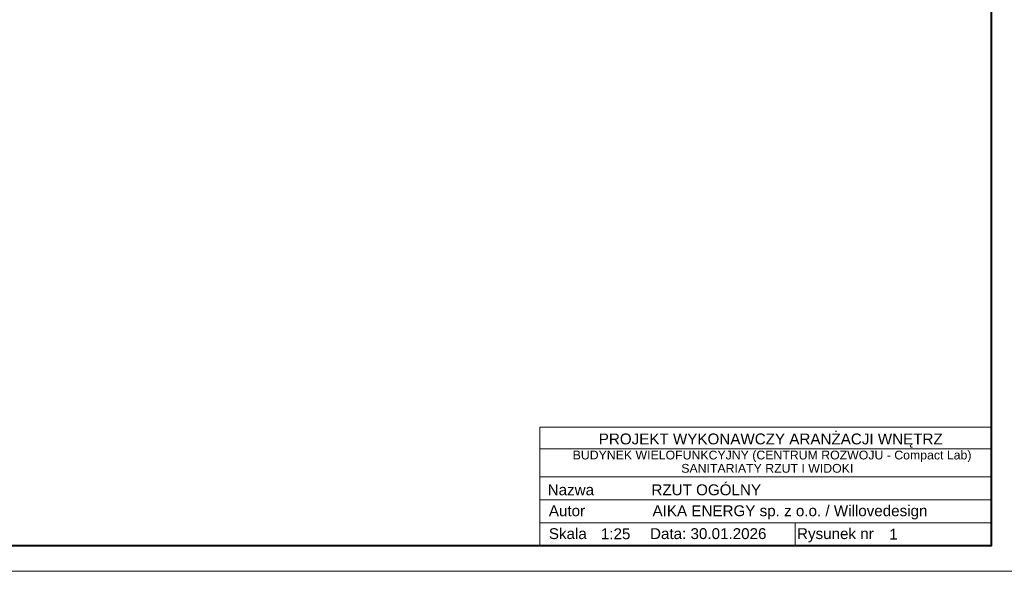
# Model space of a CAD drawing. Header units: centimetres. Extents: x -15121 to 30567, y -60641 to 0.
# Tile 28 of 256: x 2229 to 3671, y -26642 to -25835. Entities that reach past the tile are written whole.
import ezdxf
from ezdxf.enums import TextEntityAlignment as Align

# ---------------------------------------------------------------- set-up
doc = ezdxf.new("R2010")
doc.units = ezdxf.units.CM
doc.header["$LTSCALE"] = 60
doc.layers.add('A Obramowanie', color=7, linetype='Continuous', lineweight=15, plot=False)
doc.layers.add('A Ramka', color=5, linetype='Continuous', lineweight=40)
doc.layers.add('A tabelka ogólna 25', color=7, linetype='Continuous', lineweight=20)
doc.layers.add('AIKA lampy i wyłaczniki', color=150, linetype='Continuous')
doc.styles.add('Annotative', font='arial.ttf')

msp = doc.modelspace()

# ---------------------------------------------------------------- linework, layer by layer
at = {"layer": 'A Obramowanie', "transparency": 33554610}
msp.add_lwpolyline([(641.4988, -24408.9094), (641.4988, -26642.0487), (3689.6487, -26642.0487), (3689.6487, -24408.9094)], close=True, dxfattribs=at)
at = {"layer": 'A Ramka', "transparency": 33554610}
msp.add_lwpolyline([(682.0538, -24446.5044), (682.0538, -26604.4537), (3652.0538, -26604.4537), (3652.0538, -24446.5044)], close=True, dxfattribs=at)
at = {"layer": 'A tabelka ogólna 25', "transparency": 33554610}
for p, q in [((2990.7104, -26431.3154), (3652.0538, -26431.3154)), ((2990.7104, -26431.3154), (2990.7104, -26604.4537)), ((3652.0538, -26431.3154), (3652.0538, -26604.4537)), ((2990.7104, -26504.0071), (3652.0538, -26504.0071)), ((2990.7104, -26504.0071), (3652.0538, -26504.0071)), ((2990.7104, -26537.4893), (3652.0538, -26537.4893)), ((2990.7104, -26537.4893), (3652.0538, -26537.4893)), ((2990.7104, -26570.9715), (3652.0538, -26570.9715)), ((2990.7104, -26570.9715), (3652.0538, -26570.9715)), ((3364.9319, -26570.9715), (3364.9319, -26604.4537)), ((2990.7104, -26604.2266), (3652.0538, -26604.2266)), ((2990.7104, -26604.2266), (3652.0538, -26604.2266))]:
    msp.add_line(p, q, dxfattribs=at)
at = {"layer": 'A tabelka ogólna 25', "linetype": 'ByBlock', "transparency": 33554610}
msp.add_line((2991.0699, -26462.6405), (3652.4133, -26462.6405), dxfattribs=at)

# ---------------------------------------------------------------- texts
at = {"layer": 'A tabelka ogólna 25', "transparency": 33554610, "style": 'Annotative'}
for s, height, p in [('PROJEKT WYKONAWCZY ARANŻACJI WNĘTRZ', 15.909091, (3328.9763, -26440.3936)), ('BUDYNEK WIELOFUNKCYJNY (CENTRUM ROZWOJU - Compact Lab) ', 12.886364, (3333.4132, -26465.4612))]:
    msp.add_text(s, height=height, dxfattribs=at).set_placement(p, align=Align.TOP_CENTER)
for s, height, p in [('SANITARIATY RZUT I WIDOKI', 12.886364, (3197.9085, -26497.7963)), ('Nazwa ', 15.90909, (3002.2635, -26530.756)), ('RZUT OGÓLNY', 15.909091, (3154.2181, -26530.756)), ('Autor', 15.90909, (3004.0022, -26561.4089)), ('AIKA ENERGY sp. z o.o. / Willovedesign', 15.909091, (3155.839, -26561.4089)), ('Skala ', 15.90909, (3004.0022, -26594.8911)), (' 1:25', 15.90909, (3073.9908, -26595.1182)), (' Data: 30.01.2026', 15.909091, (3146.0051, -26594.8911)), (' Rysunek nr ', 15.909091, (3361.2818, -26594.8911))]:
    msp.add_text(s, height=height, dxfattribs=at).set_placement(p)
at = {"layer": 'AIKA lampy i wyłaczniki', "color": 7, "transparency": 33554610, "style": 'Annotative'}
msp.add_text('1', height=15.9091, dxfattribs=at).set_placement((3502.5239, -26595.7218))

doc.saveas('drawing.dxf')
